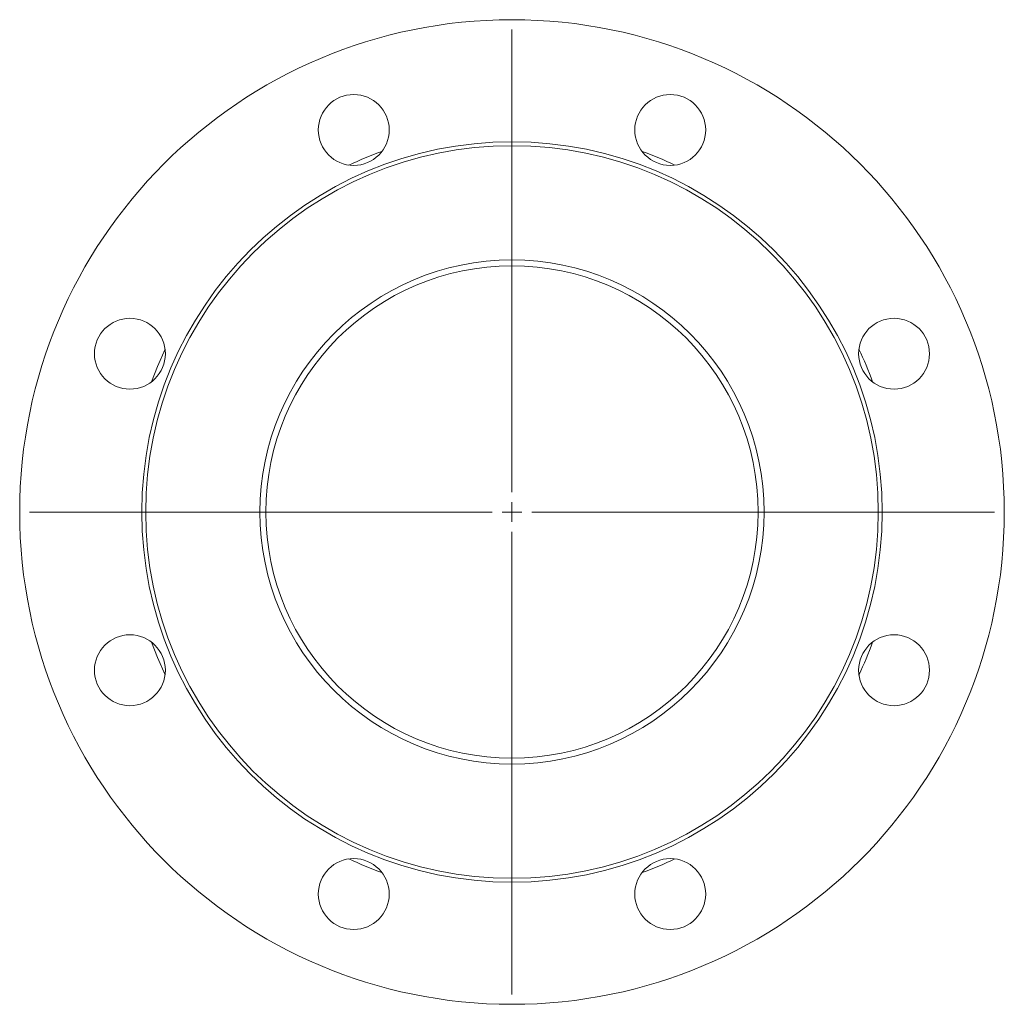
# Model space of a CAD drawing. Header units: millimetres. Extents: x 78 to 328, y 25 to 275.
import ezdxf

# ---------------------------------------------------------------- set-up
doc = ezdxf.new("R2010")
doc.units = ezdxf.units.MM

# ---------------------------------------------------------------- blocks, each defined once
blk = doc.blocks.new('SW_CENTERMARKSYMBOL_0')
at = {"color": 0, "linetype": 'Continuous', "lineweight": 0}
for p, q in [((0, 5), (0, 122.5)), ((0, 0), (0, 2.5)), ((-5, 0), (-122.5, 0)), ((0, 0), (-2.5, 0)), ((0, 0), (0, -2.5)), ((0, 0), (2.5, 0)), ((5, 0), (122.5, 0)), ((0, -5), (0, -122.5))]:
    blk.add_line(p, q, dxfattribs=at)

msp = doc.modelspace()

# ---------------------------------------------------------------- linework, layer by layer
at = {"color": 7, "linetype": 'Continuous', "lineweight": 15, "flags": 128}
for points in [[(114.5, 191.6), (112.55, 187.17), (111.04, 183.24)], [(111.04, 117.19), (112.55, 113.26), (114.5, 108.83)]]:
    msp.add_lwpolyline(points, dxfattribs=at)
at = {"color": 7, "linetype": 'Continuous', "lineweight": 15}
for centre, radius in [((202.59, 150.21), 125), ((162.41, 247.22), 9), ((242.77, 247.22), 9), ((202.59, 150.21), 94), ((202.59, 150.21), 93), ((202.59, 150.21), 64), ((202.59, 150.21), 62.5), ((105.58, 190.4), 9), ((299.6, 190.4), 9), ((105.58, 110.03), 9), ((299.6, 110.03), 9), ((162.41, 53.21), 9), ((242.77, 53.21), 9)]:
    msp.add_circle(centre, radius, dxfattribs=at)
for start, end in [(109.8347, 115.1653), (64.8347, 70.1653), (19.8347, 25.1653), (334.8347, 340.1653), (244.8347, 250.1653), (289.8347, 295.1653)]:
    msp.add_arc((202.59, 150.21), 97.33, start, end, dxfattribs=at)

# ---------------------------------------------------------------- block references
at = {"color": 7, "linetype": 'Continuous', "lineweight": 0}
msp.add_blockref('SW_CENTERMARKSYMBOL_0', (202.59, 150.21), dxfattribs=at)

doc.saveas('drawing.dxf')
